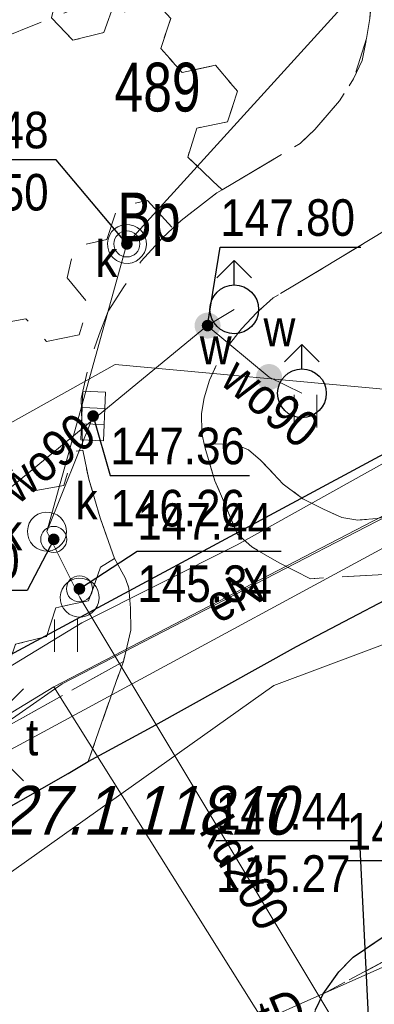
# Model space of a CAD drawing. Header units: metres. Extents: x 5548743 to 5556416, y 5707500 to 5714000.
# Tile 178 of 203: x 5554420 to 5554431, y 5710513 to 5710543. Entities that reach past the tile are written whole.
import ezdxf
from ezdxf.enums import TextEntityAlignment as Align

# ---------------------------------------------------------------- set-up
doc = ezdxf.new("R2010")
doc.units = ezdxf.units.M
doc.header["$MEASUREMENT"] = 0
for name, pattern in [('1.5_0.75', [2.25, 1.5, -0.75]), ('2.25_0.75', [3, 2.25, -0.75]), ('219-1000', [0])]:
    doc.linetypes.add(name, pattern=pattern)
doc.layers.get('0').update_dxf_attribs({"color": 2, "linetype": 'CONTINUOUS', "lineweight": 5})
for name, color, linetype in [('210-oznaczenie konturu użytku gruntowego', 7, 'CONTINUOUS'), ('211-numer działki ewidencyjnej', 7, 'CONTINUOUS'), ('218-kontur użytku gruntowego', 7, 'CONTINUOUS'), ('219-działka ewidencyjna', 7, 'CONTINUOUS'), ('chodnik', 7, 'CONTINUOUS'), ('hydrant', 7, 'CONTINUOUS'), ('jezdnia', 7, 'CONTINUOUS'), ('komora podziemna', 7, 'CONTINUOUS'), ('kratka ściekowa', 7, 'CONTINUOUS'), ('krawężnik', 7, 'CONTINUOUS'), ('latarnia', 7, 'CONTINUOUS'), ('przewód elektroenergetyczny niskiego napięcia', 7, 'CONTINUOUS'), ('przewód elektroenergetyczny podziemny', 7, 'CONTINUOUS'), ('przewód elektroenergetyczny podziemny - ob. projektowany', 7, 'CONTINUOUS'), ('przewód elektroenergetyczny podziemny-Atr1', 7, 'CONTINUOUS'), ('przewód gazowy', 7, 'CONTINUOUS'), ('przewód kanalizacyjny', 7, 'CONTINUOUS'), ('przewód kanalizacyjny-Atr1', 7, 'CONTINUOUS'), ('przewód telekomunikacyjny podziemny', 7, 'CONTINUOUS'), ('przewód telekomunikacyjny podziemny-Atr1', 7, 'CONTINUOUS'), ('przewód wodociągowy', 7, 'CONTINUOUS'), ('przewód wodociągowy-Atr1', 7, 'CONTINUOUS'), ('rzedna', 7, 'CONTINUOUS'), ('rzedna-Atr2', 7, 'CONTINUOUS'), ('rzedna-Atr3', 7, 'CONTINUOUS'), ('szafa telekomunikacyjna lub kontener-Atr17', 7, 'CONTINUOUS'), ('Szczegółowa osnowa geodezyjna pozioma-Atr103', 7, 'CONTINUOUS'), ('trawnik', 7, 'CONTINUOUS'), ('właz do komory lub kanału - okrągły', 7, 'CONTINUOUS'), ('właz do komory lub kanału - okrągły-Atr17', 7, 'CONTINUOUS'), ('zasuwa lub zawór', 7, 'CONTINUOUS'), ('zasuwa lub zawór-Atr17', 7, 'CONTINUOUS')]:
    doc.layers.add(name, color=color, linetype=linetype)
doc.styles.get("Standard").update_dxf_attribs({"font": 'Working1250', "width": 0.75})

# ---------------------------------------------------------------- blocks, each defined once
blk = doc.blocks.new('US22')
at = {"color": 0, "linetype": 'Continuous', "lineweight": 0}
blk.add_circle((0, 0), 0.4, dxfattribs=at)
blk = doc.blocks.new('PW01')
at = {"linetype": 'Continuous', "lineweight": 13}
h = blk.add_hatch(color=0, dxfattribs=at)
edge = h.paths.add_edge_path()
edge.add_arc((0, 0), 0.18, 0, 360)
blk = doc.blocks.new('US05')
at = {"color": 0, "linetype": 'Continuous', "lineweight": 13}
for p, q in [((-0.75, -0.35), (-0.75, 0.35)), ((-0.75, 0.35), (-0.25, 0.35)), ((-0.25, -0.35), (-0.25, 0.35)), ((-0.25, 0.35), (0.25, 0.35)), ((0.25, -0.35), (0.25, 0.35)), ((0.25, 0.35), (0.75, 0.35)), ((0.75, -0.35), (0.75, 0.35)), ((-0.75, -0.35), (-0.25, -0.35)), ((-0.25, -0.35), (0.25, -0.35)), ((0.25, -0.35), (0.75, -0.35))]:
    blk.add_line(p, q, dxfattribs=at)
blk = doc.blocks.new('SUWH')
at = {"color": 0, "linetype": 'Continuous'}
for p in [(-0.531, 0.969), (0, 0.75), (0.531, 0.969)]:
    blk.add_line(p, (0, 1.5), dxfattribs=at)
blk.add_circle((0, 0), 0.75, dxfattribs=at)
blk = doc.blocks.new('US25')
at = {"linetype": 'Continuous', "lineweight": 13}
h = blk.add_hatch(color=0, dxfattribs=at)
edge = h.paths.add_edge_path()
edge.add_arc((0, 0), 0.4, 0, 360)
blk = doc.blocks.new('TU04')
at = {"color": 0, "linetype": 'Continuous', "lineweight": 13}
for p, q in [((0, 0), (0, 1)), ((0.7, 0), (0.7, 1))]:
    blk.add_line(p, q, dxfattribs=at)
blk = doc.blocks.new('SUEP1')
at = {"color": 0, "linetype": 'Continuous'}
for p, q in [((7.5, 0), (5.25, 0.75)), ((22.5, 0), (20.25, 0.75)), ((0, 0), (7.5, 0)), ((7.5, 0), (5.25, -0.75)), ((7.5, 0), (22.5, 0)), ((22.5, 0), (20.25, -0.75))]:
    blk.add_line(p, q, dxfattribs=at)
blk = doc.blocks.new('SM01')
at = {"color": 0, "linetype": 'Continuous', "lineweight": 13}
for p, q in [((-0.848, 0.848), (-1.414, 1.414)), ((0.849, 0.848), (1.414, 1.414)), ((-0.848, -0.849), (-1.414, -1.414)), ((0.849, -0.849), (1.414, -1.414))]:
    blk.add_line(p, q, dxfattribs=at)
blk.add_circle((0, 0), 0.35, dxfattribs=at)

msp = doc.modelspace()

# ---------------------------------------------------------------- linework, layer by layer
at = {"layer": '218-kontur użytku gruntowego', "color": 70, "linetype": '1.5_0.75', "lineweight": 18, "flags": 128}
for points in [[(5554413.41, 5710519.89), (5554450.09, 5710539.61)], [(5554450.09, 5710539.61), (5554413.41, 5710519.89)]]:
    msp.add_lwpolyline(points, dxfattribs=at)
at = {"layer": '219-działka ewidencyjna', "color": 94, "linetype": '219-1000', "lineweight": 30, "flags": 128}
msp.add_lwpolyline([(5554450.09, 5710539.61), (5554413.41, 5710519.89)], dxfattribs=at)
at = {"layer": 'chodnik', "color": 252, "linetype": '1.5_0.75', "lineweight": 18, "flags": 128}
for points in [[(5554416.25, 5710523.69), (5554418.31, 5710521.08), (5554418.67, 5710522.47), (5554419.62, 5710522.66), (5554419.96, 5710523.65), (5554420.91, 5710523.88), (5554421.2, 5710524.77), (5554422.2, 5710524.98), (5554422.57, 5710526.02), (5554423, 5710526.28), (5554422.56, 5710527.53), (5554422.21, 5710528.72), (5554422.02, 5710529.61), (5554421.77, 5710529.57), (5554421.44, 5710528.53), (5554420.47, 5710528.35), (5554419.81, 5710529.04), (5554418.81, 5710528.84), (5554418.15, 5710529.53), (5554418.42, 5710530.5), (5554419.35, 5710530.72), (5554419.67, 5710531.68), (5554418.95, 5710532.49), (5554419.29, 5710533.47), (5554420.27, 5710533.65), (5554420.91, 5710532.95), (5554421.91, 5710533.16), (5554422.21, 5710534.11), (5554421.54, 5710534.91), (5554421.77, 5710535.86), (5554422.76, 5710536.09), (5554423.1, 5710537.09), (5554424.01, 5710537.29), (5554424.79, 5710536.43), (5554425.05, 5710536.67), (5554426.14, 5710537.52), (5554426.31, 5710537.61), (5554425.25, 5710538.62), (5554425.53, 5710539.51), (5554426.47, 5710539.7), (5554426.78, 5710540.65), (5554426.1, 5710541.44), (5554425.08, 5710541.22), (5554424.42, 5710541.96), (5554424.73, 5710542.88), (5554424.04, 5710543.64), (5554423.01, 5710543.39), (5554422.67, 5710542.45), (5554421.72, 5710542.21), (5554421.06, 5710542.9), (5554421.3, 5710543.86), (5554420.73, 5710544.48), (5554421.07, 5710545.43), (5554420.37, 5710546.19), (5554419.36, 5710545.95), (5554419.01, 5710544.97), (5554418.05, 5710544.73), (5554417.41, 5710545.45), (5554417.69, 5710546.4), (5554416.95, 5710547.19), (5554415.94, 5710546.93), (5554415.31, 5710547.69), (5554415.49, 5710548.3), (5554415.1, 5710548.81), (5554409.6, 5710545.62), (5554409.85, 5710545.29), (5554409.61, 5710544.58), (5554410.32, 5710543.84), (5554410.11, 5710542.98), (5554409.12, 5710542.67), (5554408.87, 5710541.88), (5554407.93, 5710541.56), (5554407.56, 5710540.65), (5554406.63, 5710540.37), (5554406.32, 5710539.35), (5554407.01, 5710538.56), (5554408, 5710538.75), (5554408.63, 5710538.15), (5554408.4, 5710537.11), (5554406.64, 5710536.67), (5554406.48, 5710536.28), (5554408.62, 5710533.5), (5554409.27, 5710533.64), (5554409.59, 5710534.56), (5554410.45, 5710534.8), (5554411.15, 5710534.11), (5554412.14, 5710534.31), (5554412.82, 5710533.65), (5554412.59, 5710532.68), (5554413.31, 5710531.94), (5554414.26, 5710532.12), (5554414.9, 5710531.46), (5554414.67, 5710530.56), (5554413.74, 5710530.3), (5554413.39, 5710529.31), (5554414.05, 5710528.59), (5554413.81, 5710527.68), (5554414.53, 5710526.85), (5554415.56, 5710527.04), (5554416.17, 5710526.44), (5554415.88, 5710525.47), (5554416.58, 5710524.67)], [(5554428.68, 5710510.32), (5554428.71, 5710509.3), (5554428.85, 5710508.67), (5554429.18, 5710508.02), (5554431.12, 5710505.17), (5554431.32, 5710505.12), (5554431.07, 5710506.29), (5554431.03, 5710507.25), (5554431.24, 5710508.44), (5554431.65, 5710509.37), (5554432.29, 5710510.32), (5554433.29, 5710511.27), (5554434, 5710511.81), (5554444.33, 5710517.21), (5554446.4, 5710513.15), (5554444.44, 5710509.96), (5554443.56, 5710510), (5554443.1, 5710510.82), (5554441.95, 5710510.8), (5554441.42, 5710509.98), (5554440.44, 5710509.96), (5554439.99, 5710509.05), (5554440.34, 5710508.14), (5554439.92, 5710507.26), (5554440.52, 5710506.42), (5554441.51, 5710506.3), (5554441.99, 5710505.52), (5554443.06, 5710505.47), (5554444.6, 5710506.4), (5554445.11, 5710507), (5554446.04, 5710505.19), (5554445.25, 5710505.1), (5554444.66, 5710504.35), (5554443.68, 5710504.28), (5554443.05, 5710503.38), (5554443.6, 5710502.46), (5554443.17, 5710501.64), (5554443.67, 5710500.76), (5554444.68, 5710500.67), (5554445.14, 5710499.85), (5554446.21, 5710499.93), (5554446.83, 5710500.71), (5554447.76, 5710500.74), (5554448.26, 5710501.67), (5554447.82, 5710502.52), (5554448.35, 5710503.32), (5554451.99, 5710503.2), (5554454.86, 5710499.22), (5554457.35, 5710501.07), (5554454.72, 5710504.86), (5554456.51, 5710508.06), (5554456.13, 5710508.89), (5554456.44, 5710509.78), (5554456.55, 5710509.97), (5554465.15, 5710514.6), (5554465.57, 5710513.75), (5554467.51, 5710514.73), (5554466.99, 5710515.66), (5554470.4, 5710517.43), (5554474.47, 5710517.35), (5554476.66, 5710520.72), (5554484.57, 5710525.04), (5554485.07, 5710524.1), (5554486.93, 5710525.13), (5554486.48, 5710526.01), (5554497.58, 5710531.99), (5554498.19, 5710531.86), (5554498.78, 5710531.64), (5554499.18, 5710531.28), (5554502.01, 5710533.41), (5554501.83, 5710533.8), (5554501.84, 5710534.12), (5554502.03, 5710534.42), (5554509.05, 5710539.4), (5554508.94, 5710540.48), (5554508.06, 5710540.87), (5554508.43, 5710541.64), (5554507.85, 5710542.54), (5554506.95, 5710542.6), (5554506.5, 5710543.63), (5554491.87, 5710538.69), (5554484.57, 5710536.26), (5554478.34, 5710534.15), (5554478.09, 5710534.93), (5554474.12, 5710533.41), (5554474.36, 5710532.77), (5554472.05, 5710531.84), (5554446.11, 5710521.62), (5554445.81, 5710522.28), (5554442.07, 5710520.41), (5554442.42, 5710519.81), (5554435.85, 5710516.32), (5554433.79, 5710515.24), (5554429.41, 5710512.9), (5554429.18, 5710512.41), (5554428.8, 5710511.3)], [(5554425.75, 5710529.8), (5554425.81, 5710529.6), (5554426.08, 5710528.67), (5554426.29, 5710528.2), (5554426.77, 5710527.04), (5554427.22, 5710526.64), (5554428.06, 5710526.15), (5554429.02, 5710525.66), (5554433.01, 5710525.89), (5554437.5, 5710528.21), (5554440.1, 5710529.43), (5554442.88, 5710530.78), (5554447.4, 5710532.83), (5554448.6, 5710533.68), (5554449.39, 5710534.73), (5554450.07, 5710535.93), (5554450.66, 5710537.42), (5554451.01, 5710538.73), (5554451.08, 5710540.23), (5554450.88, 5710541.78), (5554450.55, 5710542.97), (5554448.71, 5710541.81), (5554448.82, 5710540.79), (5554448.86, 5710539.7), (5554448.82, 5710538.89), (5554448.59, 5710538.09), (5554448.33, 5710537.37), (5554447.97, 5710536.56), (5554447.66, 5710536.04), (5554447.23, 5710535.45), (5554446.81, 5710535.06), (5554446.27, 5710534.72), (5554443.32, 5710533.38), (5554438.66, 5710531.16), (5554435.72, 5710529.81), (5554431.66, 5710527.63), (5554431.07, 5710527.51), (5554430.48, 5710527.46), (5554429.99, 5710527.54), (5554429.42, 5710527.8), (5554428.79, 5710528.12), (5554428.18, 5710528.57), (5554427.49, 5710529.3), (5554427.12, 5710529.62), (5554426.66, 5710529.81)], [(5554406.45, 5710512.23), (5554408.24, 5710510.92), (5554412.43, 5710514.29), (5554414.65, 5710515.66), (5554417.2, 5710517.18), (5554421.57, 5710519.67), (5554422.19, 5710520.04), (5554423.27, 5710523.12), (5554418.7, 5710520.56), (5554416.03, 5710519.11), (5554411.31, 5710516.24), (5554409.91, 5710515.28), (5554407.12, 5710512.93)]]:
    msp.add_lwpolyline(points, close=True, dxfattribs=at)
at = {"layer": 'jezdnia', "color": 252, "linetype": '2.25_0.75', "lineweight": 18, "flags": 128}
for points in [[(5554412.43, 5710514.29), (5554408.24, 5710510.92), (5554418.66, 5710508.44), (5554419.59, 5710509.15), (5554420.38, 5710509.5), (5554421.46, 5710509.6), (5554422.36, 5710509.47), (5554423.16, 5710509.24), (5554423.89, 5710508.85), (5554424.46, 5710508.45), (5554428.69, 5710502.64), (5554439.05, 5710488.34), (5554439.27, 5710487.75), (5554439.32, 5710487.1), (5554439.14, 5710486.55), (5554438.1, 5710485.76), (5554437.65, 5710485.71), (5554436.85, 5710485.85), (5554441.68, 5710479.01), (5554444.19, 5710480.86), (5554442.45, 5710483.36), (5554443.47, 5710484.11), (5554467.28, 5710501.44), (5554488.48, 5710516.77), (5554505.22, 5710528.95), (5554521.64, 5710540.81), (5554534.16, 5710549.88), (5554542.28, 5710555.84), (5554542.73, 5710556.08), (5554548.69, 5710558.31), (5554550.14, 5710558.79), (5554550.8, 5710559.03), (5554551.51, 5710559.12), (5554552.37, 5710559.08), (5554553.78, 5710558.9), (5554554.78, 5710558.61), (5554555.64, 5710558.2), (5554556.75, 5710557.41), (5554557.27, 5710556.62), (5554557.72, 5710555.64), (5554562.19, 5710557.43), (5554562.14, 5710560.52), (5554558, 5710570.33), (5554557.22, 5710570.54), (5554556.66, 5710571.02), (5554556.14, 5710571.5), (5554555.73, 5710572.18), (5554551.34, 5710570.77), (5554551.5, 5710569.95), (5554551.48, 5710569.22), (5554551.26, 5710568.27), (5554550.9, 5710567.4), (5554550.49, 5710566.63), (5554550, 5710565.93), (5554549.32, 5710565.24), (5554547.89, 5710564.5), (5554545.11, 5710563.32), (5554541.28, 5710561.94), (5554534.34, 5710559.41), (5554531.12, 5710560.98), (5554521.77, 5710557.63), (5554514.14, 5710555.67), (5554512.15, 5710552.94), (5554509.31, 5710551.99), (5554508.96, 5710551.99), (5554508.15, 5710552.25), (5554507.64, 5710552.54), (5554506.95, 5710553.08), (5554506.33, 5710553.74), (5554505.62, 5710554.6), (5554504.27, 5710557.08), (5554503.76, 5710559.81), (5554500.07, 5710560.85), (5554495.64, 5710558.86), (5554496.41, 5710557.66), (5554496.92, 5710556.29), (5554497.23, 5710555.1), (5554497.4, 5710553.9), (5554497.47, 5710552.1), (5554497.29, 5710550.89), (5554497.03, 5710549.78), (5554496.59, 5710548.91), (5554496.04, 5710547.96), (5554495.73, 5710547.56), (5554494.8, 5710547.25), (5554491.67, 5710548.63), (5554486.93, 5710547.1), (5554485.39, 5710546.56), (5554480.26, 5710544.86), (5554478.27, 5710541.32), (5554476.06, 5710540.6), (5554472.16, 5710539.33), (5554470.22, 5710538.71), (5554468.48, 5710538.32), (5554467.02, 5710538.21), (5554465.68, 5710538.2), (5554464.68, 5710538.33), (5554463.62, 5710538.55), (5554462.32, 5710538.98), (5554460.78, 5710539.89), (5554459.64, 5710540.79), (5554459.04, 5710541.45), (5554456.35, 5710545.55), (5554450.55, 5710542.97), (5554450.88, 5710541.78), (5554451.08, 5710540.23), (5554451.01, 5710538.73), (5554450.66, 5710537.42), (5554450.07, 5710535.93), (5554449.39, 5710534.73), (5554448.6, 5710533.68), (5554447.4, 5710532.83), (5554442.88, 5710530.78), (5554440.1, 5710529.43), (5554437.5, 5710528.21), (5554433.01, 5710525.89), (5554428.59, 5710523.58), (5554424.16, 5710521.11), (5554422.19, 5710520.04), (5554421.57, 5710519.67), (5554417.2, 5710517.18), (5554414.65, 5710515.66)], [(5554423.49, 5710524.76), (5554423.5, 5710524.08), (5554423.27, 5710523.12), (5554422.19, 5710520.04), (5554424.16, 5710521.11), (5554428.59, 5710523.58), (5554433.01, 5710525.89), (5554429.02, 5710525.66), (5554428.06, 5710526.15), (5554427.22, 5710526.64), (5554426.77, 5710527.04), (5554426.29, 5710528.2), (5554426.08, 5710528.67), (5554425.81, 5710529.6), (5554425.75, 5710529.8), (5554425.68, 5710530.16), (5554425.67, 5710530.74), (5554425.75, 5710531.22), (5554425.92, 5710531.76), (5554426.18, 5710532.33), (5554426.53, 5710532.87), (5554426.9, 5710533.34), (5554427.37, 5710533.84), (5554427.88, 5710534.29), (5554431.3, 5710536.35), (5554431.9, 5710536.68), (5554432.79, 5710537.03), (5554433.3, 5710537.11), (5554433.82, 5710537.08), (5554434.46, 5710536.98), (5554435.04, 5710536.81), (5554435.57, 5710536.62), (5554436.05, 5710536.38), (5554436.49, 5710536.06), (5554436.99, 5710535.62), (5554437.38, 5710535.1), (5554439.15, 5710532.63), (5554448.02, 5710538.58), (5554448.29, 5710538.82), (5554448.5, 5710539), (5554448.52, 5710539.31), (5554434.27, 5710560.71), (5554430.08, 5710557.92), (5554424.57, 5710554.26), (5554424.97, 5710553.64), (5554420.86, 5710550.76), (5554425.14, 5710544.32), (5554427.99, 5710546.27), (5554428.77, 5710546.5), (5554429.14, 5710546.49), (5554429.5, 5710546.43), (5554429.84, 5710546.27), (5554430.15, 5710546.04), (5554430.29, 5710545.76), (5554430.67, 5710544.85), (5554430.94, 5710543.91), (5554430.89, 5710543.59), (5554430.85, 5710542.88), (5554430.75, 5710542.26), (5554430.35, 5710541.02), (5554429.91, 5710540.35), (5554429.16, 5710539.47), (5554428.71, 5710539.04), (5554426.31, 5710537.61), (5554426.14, 5710537.52), (5554425.05, 5710536.67), (5554424.79, 5710536.43), (5554424.46, 5710536.13), (5554423.82, 5710535.42), (5554423.29, 5710534.63), (5554422.8, 5710533.88), (5554422.53, 5710533.17), (5554422.22, 5710532.26), (5554421.97, 5710531.2), (5554422.02, 5710529.61), (5554422.21, 5710528.72), (5554422.56, 5710527.53), (5554423, 5710526.28), (5554423.34, 5710525.67), (5554423.44, 5710525.37)], [(5554428.71, 5710509.3), (5554428.68, 5710510.32), (5554428.8, 5710511.3), (5554429.18, 5710512.41), (5554429.41, 5710512.9), (5554429.89, 5710513.58), (5554430.34, 5710514.03), (5554432.33, 5710515.38), (5554437.11, 5710517.92), (5554442.07, 5710520.41), (5554445.81, 5710522.28), (5554447.94, 5710523.14), (5554451.04, 5710524.57), (5554456.41, 5710526.65), (5554473.26, 5710533.11), (5554474.12, 5710533.41), (5554478.09, 5710534.93), (5554483.66, 5710536.94), (5554498.64, 5710542.03), (5554516.16, 5710548.01), (5554516.93, 5710548), (5554517.64, 5710547.84), (5554518.12, 5710547.63), (5554518.49, 5710547.33), (5554518.69, 5710546.82), (5554518.62, 5710546.31), (5554518.49, 5710545.68), (5554518.25, 5710545.11), (5554502.01, 5710533.41), (5554499.18, 5710531.28), (5554480.51, 5710517.72), (5554457.35, 5710501.07), (5554454.86, 5710499.22), (5554446.83, 5710493.37), (5554446.13, 5710492.94), (5554445.39, 5710492.65), (5554444.53, 5710492.46), (5554443.54, 5710492.36), (5554442.75, 5710492.37), (5554441.95, 5710492.65), (5554440.44, 5710493.3), (5554439.31, 5710494.14), (5554438.58, 5710494.97), (5554431.32, 5710505.12), (5554431.12, 5710505.17), (5554429.18, 5710508.02), (5554428.85, 5710508.67)]]:
    msp.add_lwpolyline(points, close=True, dxfattribs=at)
at = {"layer": 'komora podziemna', "color": 34, "linetype": 'Continuous', "lineweight": 18, "flags": 128}
for points in [[(5554423, 5710536.41), (5554423.1, 5710536.48), (5554423.22, 5710536.53), (5554423.34, 5710536.55), (5554423.47, 5710536.54), (5554423.59, 5710536.51), (5554423.7, 5710536.46), (5554423.8, 5710536.38), (5554423.88, 5710536.28), (5554423.94, 5710536.17), (5554423.97, 5710536.05), (5554423.98, 5710535.93), (5554423.96, 5710535.8), (5554423.92, 5710535.69), (5554423.85, 5710535.58), (5554423.76, 5710535.49), (5554423.66, 5710535.42), (5554423.54, 5710535.37), (5554423.42, 5710535.35), (5554423.29, 5710535.36), (5554423.17, 5710535.39), (5554423.06, 5710535.44), (5554422.96, 5710535.52), (5554422.88, 5710535.62), (5554422.82, 5710535.73), (5554422.79, 5710535.85), (5554422.78, 5710535.97), (5554422.8, 5710536.1), (5554422.84, 5710536.21), (5554422.91, 5710536.32)], [(5554421.24, 5710527.62), (5554421.34, 5710527.54), (5554421.42, 5710527.44), (5554421.48, 5710527.33), (5554421.51, 5710527.21), (5554421.52, 5710527.09), (5554421.5, 5710526.96), (5554421.46, 5710526.85), (5554421.39, 5710526.74), (5554421.3, 5710526.65), (5554421.2, 5710526.58), (5554421.08, 5710526.53), (5554420.96, 5710526.51), (5554420.83, 5710526.52), (5554420.71, 5710526.55), (5554420.6, 5710526.6), (5554420.5, 5710526.68), (5554420.42, 5710526.78), (5554420.36, 5710526.89), (5554420.33, 5710527.01), (5554420.32, 5710527.13), (5554420.34, 5710527.26), (5554420.38, 5710527.37), (5554420.45, 5710527.48), (5554420.54, 5710527.57), (5554420.64, 5710527.64), (5554420.76, 5710527.69), (5554420.88, 5710527.71), (5554421.01, 5710527.7), (5554421.13, 5710527.67)], [(5554421.51, 5710524.65), (5554421.43, 5710524.75), (5554421.37, 5710524.86), (5554421.34, 5710524.98), (5554421.33, 5710525.1), (5554421.35, 5710525.23), (5554421.39, 5710525.34), (5554421.46, 5710525.45), (5554421.55, 5710525.54), (5554421.65, 5710525.61), (5554421.77, 5710525.66), (5554421.89, 5710525.68), (5554422.02, 5710525.67), (5554422.14, 5710525.64), (5554422.25, 5710525.59), (5554422.35, 5710525.51), (5554422.43, 5710525.41), (5554422.49, 5710525.3), (5554422.52, 5710525.18), (5554422.53, 5710525.06), (5554422.51, 5710524.93), (5554422.47, 5710524.82), (5554422.4, 5710524.71), (5554422.31, 5710524.62), (5554422.21, 5710524.55), (5554422.09, 5710524.5), (5554421.97, 5710524.48), (5554421.84, 5710524.49), (5554421.72, 5710524.52), (5554421.61, 5710524.57)]]:
    msp.add_lwpolyline(points, close=True, dxfattribs=at)
at = {"layer": 'krawężnik', "color": 252, "linetype": 'Continuous', "lineweight": 25, "flags": 128}
for points in [[(5554408.24, 5710510.92), (5554412.43, 5710514.29), (5554414.65, 5710515.66), (5554417.2, 5710517.18), (5554421.57, 5710519.67), (5554422.19, 5710520.04), (5554424.16, 5710521.11), (5554428.59, 5710523.58), (5554433.01, 5710525.89), (5554437.5, 5710528.21), (5554440.1, 5710529.43), (5554442.88, 5710530.78), (5554447.4, 5710532.83), (5554448.6, 5710533.68), (5554449.39, 5710534.73), (5554450.07, 5710535.93), (5554450.66, 5710537.42), (5554451.01, 5710538.73), (5554451.08, 5710540.23), (5554450.88, 5710541.78), (5554450.55, 5710542.97)], [(5554429.18, 5710512.41), (5554429.41, 5710512.9), (5554429.89, 5710513.58), (5554430.34, 5710514.03), (5554432.33, 5710515.38), (5554437.11, 5710517.92), (5554442.07, 5710520.41), (5554445.81, 5710522.28), (5554447.94, 5710523.14), (5554451.04, 5710524.57), (5554456.41, 5710526.65), (5554473.26, 5710533.11)]]:
    msp.add_lwpolyline(points, dxfattribs=at)
at = {"layer": 'przewód elektroenergetyczny podziemny', "color": 1, "linetype": 'Continuous', "lineweight": 18, "flags": 128}
for points in [[(5554402.54, 5710535.66), (5554406.33, 5710530.51), (5554415.56, 5710519.51), (5554418.79, 5710520.86), (5554419.18, 5710520.89), (5554421.39, 5710522.43), (5554437.3, 5710530.65), (5554442.05, 5710532.83), (5554442.28, 5710533.22), (5554447.43, 5710536.26)], [(5554410.19, 5710525.08), (5554423.02, 5710532.24), (5554431.49, 5710531.47), (5554436.96, 5710534.44)]]:
    msp.add_lwpolyline(points, dxfattribs=at)
at = {"layer": 'przewód elektroenergetyczny podziemny - ob. projektowany', "color": 1, "linetype": '2.25_0.75', "lineweight": 18, "flags": 128}
msp.add_lwpolyline([(5554423.33, 5710543.07), (5554422.87, 5710543.61), (5554407.43, 5710537.46), (5554406.5, 5710536.2), (5554402.12, 5710535.99)], dxfattribs=at)
at = {"layer": 'przewód gazowy', "color": 40, "linetype": 'Continuous', "lineweight": 18, "flags": 128}
msp.add_lwpolyline([(5554458.63, 5710544.72), (5554458.1, 5710544.34), (5554451.6, 5710539.31), (5554451.16, 5710539.12), (5554449.01, 5710537.31), (5554447.71, 5710535.78), (5554439.6, 5710531.12), (5554415.09, 5710517.86), (5554410.42, 5710514.68), (5554410.59, 5710513.89), (5554417.1, 5710505.78)], dxfattribs=at)
msp.add_lwpolyline([(5554458.63, 5710544.72), (5554458.1, 5710544.34), (5554451.6, 5710539.31), (5554451.16, 5710539.12), (5554449.01, 5710537.31), (5554447.71, 5710535.78), (5554439.6, 5710531.12), (5554415.09, 5710517.86), (5554410.42, 5710514.68), (5554410.59, 5710513.89), (5554417.1, 5710505.78)], dxfattribs=at)
at = {"layer": 'przewód kanalizacyjny', "color": 34, "linetype": 'Continuous', "lineweight": 18, "flags": 128}
for points in [[(5554430.94, 5710510.08), (5554421.93, 5710525.08), (5554420.92, 5710527.11), (5554423.38, 5710535.95), (5554436.54, 5710550.44)], [(5554420.92, 5710527.11), (5554422.34, 5710530.66)]]:
    msp.add_lwpolyline(points, dxfattribs=at)
at = {"layer": 'przewód telekomunikacyjny podziemny', "color": 30, "linetype": 'Continuous', "lineweight": 18, "flags": 128}
for points in [[(5554451.62, 5710615.26), (5554451.25, 5710615.01), (5554445.5, 5710612.03), (5554439.88, 5710609.43), (5554431.8, 5710606.18), (5554420.5, 5710599.89), (5554413.04, 5710595.05), (5554418.43, 5710587.27), (5554421.85, 5710580.69), (5554423.62, 5710578.89), (5554425.07, 5710576.9), (5554428.95, 5710571.78), (5554432.09, 5710567.46), (5554439.67, 5710557.33), (5554446.17, 5710546.45), (5554449.55, 5710541.81), (5554450.74, 5710539.67), (5554440.28, 5710534.28), (5554434.87, 5710531.22), (5554426.77, 5710526.7), (5554421.99, 5710524.3), (5554412.76, 5710518.69), (5554409.67, 5710523.11), (5554408.89, 5710523.91)], [(5554374.01, 5710454.75), (5554369.95, 5710464.56), (5554368.86, 5710465.36), (5554380.31, 5710483.95), (5554389.55, 5710494.24), (5554395.67, 5710499.5), (5554427.9, 5710522.38), (5554455.78, 5710532.81), (5554483.92, 5710541.5), (5554524.38, 5710553.96), (5554539.21, 5710559.79), (5554555.97, 5710566.98), (5554585.2, 5710580.72), (5554598.19, 5710584.52), (5554607.28, 5710586.33), (5554615.01, 5710584.66), (5554643.84, 5710573.06)], [(5554417.46, 5710586.08), (5554417.53, 5710585.55), (5554429.97, 5710566), (5554432.27, 5710564.26), (5554445.48, 5710544.65), (5554445.62, 5710544.44), (5554445.73, 5710544.23), (5554449.01, 5710539.11), (5554441.92, 5710533.29), (5554441.76, 5710533.08), (5554441.56, 5710532.94), (5554421.13, 5710522.34)], [(5554421.13, 5710522.34), (5554419.39, 5710521.28), (5554419.01, 5710521.04), (5554415.54, 5710519.2), (5554411.77, 5710522.87), (5554411.34, 5710523.15), (5554406.82, 5710529.66), (5554402.62, 5710535)], [(5554421.13, 5710522.34), (5554431.67, 5710505.55), (5554435.87, 5710499.41), (5554436.57, 5710499.42), (5554436.69, 5710499.21), (5554437.33, 5710498.11), (5554442.19, 5710496.99), (5554448.08, 5710494.74), (5554450.27, 5710491.85)], [(5554374.01, 5710454.75), (5554382.04, 5710468.19), (5554389.21, 5710479.14), (5554397.08, 5710487.16), (5554402.37, 5710492.55), (5554420.79, 5710509.07), (5554435.86, 5710515.77)]]:
    msp.add_lwpolyline(points, dxfattribs=at)
at = {"layer": 'przewód wodociągowy', "color": 5, "linetype": 'Continuous', "lineweight": 18, "flags": 128}
for points in [[(5554426.68, 5710533.94), (5554425.86, 5710533.44), (5554415.76, 5710525.14)], [(5554428.76, 5710531.36), (5554427.75, 5710531.86), (5554425.88, 5710533.41)]]:
    msp.add_lwpolyline(points, dxfattribs=at)
at = {"layer": 'rzedna-Atr2', "color": 252, "flags": 128}
for points in [[(5554423.38, 5710535.95), (5554421.21, 5710538.54), (5554416.832, 5710538.54)], [(5554425.86, 5710533.44), (5554426.25, 5710535.85), (5554430.572, 5710535.85)], [(5554422.34, 5710530.66), (5554422.87, 5710528.83), (5554427.153, 5710528.83)], [(5554421.13, 5710526.87), (5554420.31, 5710525.3), (5554415.94, 5710525.3)], [(5554421.92, 5710525.35), (5554423.7, 5710526.51), (5554428.126, 5710526.51)], [(5554430.92, 5710509.93), (5554430.54, 5710517.6), (5554426.114, 5710517.6)], [(5554435.86, 5710515.77), (5554434.46, 5710516.99), (5554430.138, 5710516.99)]]:
    msp.add_lwpolyline(points, dxfattribs=at)
at = {"layer": 'trawnik', "color": 252, "linetype": '1.5_0.75', "lineweight": 18, "flags": 128}
for points in [[(5554434.27, 5710560.71), (5554448.52, 5710539.31), (5554448.5, 5710539), (5554448.29, 5710538.82), (5554448.02, 5710538.58), (5554439.15, 5710532.63), (5554437.38, 5710535.1), (5554436.99, 5710535.62), (5554436.49, 5710536.06), (5554436.05, 5710536.38), (5554435.57, 5710536.62), (5554435.04, 5710536.81), (5554434.46, 5710536.98), (5554433.82, 5710537.08), (5554433.3, 5710537.11), (5554432.79, 5710537.03), (5554431.9, 5710536.68), (5554431.3, 5710536.35), (5554427.88, 5710534.29), (5554427.37, 5710533.84), (5554426.9, 5710533.34), (5554426.53, 5710532.87), (5554426.18, 5710532.33), (5554425.92, 5710531.76), (5554425.75, 5710531.22), (5554425.67, 5710530.74), (5554425.68, 5710530.16), (5554425.75, 5710529.8), (5554426.66, 5710529.81), (5554427.12, 5710529.62), (5554427.49, 5710529.3), (5554428.18, 5710528.57), (5554428.79, 5710528.12), (5554429.42, 5710527.8), (5554429.99, 5710527.54), (5554430.48, 5710527.46), (5554431.07, 5710527.51), (5554431.66, 5710527.63), (5554435.72, 5710529.81), (5554438.66, 5710531.16), (5554443.32, 5710533.38), (5554446.27, 5710534.72), (5554446.81, 5710535.06), (5554447.23, 5710535.45), (5554447.66, 5710536.04), (5554447.97, 5710536.56), (5554448.33, 5710537.37), (5554448.59, 5710538.09), (5554448.82, 5710538.89), (5554448.86, 5710539.7), (5554448.82, 5710540.79), (5554448.71, 5710541.81), (5554442.92, 5710550.53), (5554438.15, 5710557.6), (5554435.47, 5710561.55)], [(5554425.14, 5710544.32), (5554420.86, 5710550.76), (5554424.97, 5710553.64), (5554424.57, 5710554.26), (5554415.1, 5710548.81), (5554415.49, 5710548.3), (5554415.31, 5710547.69), (5554415.94, 5710546.93), (5554416.95, 5710547.19), (5554417.69, 5710546.4), (5554417.41, 5710545.45), (5554418.05, 5710544.73), (5554419.01, 5710544.97), (5554419.36, 5710545.95), (5554420.37, 5710546.19), (5554421.07, 5710545.43), (5554420.73, 5710544.48), (5554421.3, 5710543.86), (5554421.06, 5710542.9), (5554421.72, 5710542.21), (5554422.67, 5710542.45), (5554423.01, 5710543.39), (5554424.04, 5710543.64), (5554424.73, 5710542.88), (5554424.42, 5710541.96), (5554425.08, 5710541.22), (5554426.1, 5710541.44), (5554426.78, 5710540.65), (5554426.47, 5710539.7), (5554425.53, 5710539.51), (5554425.25, 5710538.62), (5554426.31, 5710537.61), (5554428.71, 5710539.04), (5554429.16, 5710539.47), (5554429.91, 5710540.35), (5554430.35, 5710541.02), (5554430.61, 5710541.59), (5554430.75, 5710542.26), (5554430.85, 5710542.88), (5554430.89, 5710543.59), (5554430.94, 5710543.91), (5554430.67, 5710544.85), (5554430.29, 5710545.76), (5554430.15, 5710546.04), (5554429.84, 5710546.27), (5554429.5, 5710546.43), (5554429.14, 5710546.49), (5554428.77, 5710546.5), (5554427.99, 5710546.27)], [(5554418.31, 5710521.08), (5554418.7, 5710520.56), (5554423.27, 5710523.12), (5554423.5, 5710524.08), (5554423.49, 5710524.76), (5554423.44, 5710525.37), (5554423.34, 5710525.67), (5554423, 5710526.28), (5554422.57, 5710526.02), (5554422.2, 5710524.98), (5554421.2, 5710524.77), (5554420.91, 5710523.88), (5554419.96, 5710523.65), (5554419.62, 5710522.66), (5554418.67, 5710522.47)], [(5554442.07, 5710520.41), (5554437.11, 5710517.92), (5554432.33, 5710515.38), (5554430.34, 5710514.03), (5554429.89, 5710513.58), (5554429.41, 5710512.9), (5554433.79, 5710515.24), (5554435.85, 5710516.32), (5554442.42, 5710519.81)]]:
    msp.add_lwpolyline(points, close=True, dxfattribs=at)

# ---------------------------------------------------------------- block references
at = {"layer": 'hydrant', "color": 5, "linetype": 'Continuous', "lineweight": 18}
for p in [(5554426.68, 5710533.94), (5554428.76, 5710531.36)]:
    msp.add_blockref('SUWH', p, dxfattribs=at)
at = {"layer": 'kratka ściekowa', "color": 34, "linetype": 'Continuous', "lineweight": 18, "rotation": 87.72700000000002}
msp.add_blockref('US05', (5554422.34, 5710530.66), dxfattribs=at)
at = {"layer": 'latarnia', "color": 252, "linetype": 'Continuous', "lineweight": 18}
msp.add_blockref('SM01', (5554418.79, 5710520.86), dxfattribs=at)
at = {"layer": 'przewód elektroenergetyczny niskiego napięcia', "color": 1, "linetype": 'Continuous', "lineweight": 18, "rotation": 307}
msp.add_blockref('SUEP1', (5554409.56, 5710524.2), dxfattribs=at)
at = {"layer": 'rzedna', "color": 252, "linetype": 'Continuous', "lineweight": 18}
for p in [(5554423.38, 5710535.95), (5554422.34, 5710530.66), (5554421.13, 5710526.87), (5554421.92, 5710525.35)]:
    msp.add_blockref('PW01', p, dxfattribs=at)
at = {"layer": 'rzedna', "color": 5, "linetype": 'Continuous', "lineweight": 18}
msp.add_blockref('PW01', (5554425.86, 5710533.44), dxfattribs=at)
at = {"layer": 'trawnik', "color": 252, "linetype": 'Continuous', "lineweight": 18}
for p in [(5554428.519, 5710530.309), (5554421.159, 5710523.409)]:
    msp.add_blockref('TU04', p, dxfattribs=at)
at = {"layer": 'właz do komory lub kanału - okrągły', "color": 252, "linetype": 'Continuous', "lineweight": 18}
for p in [(5554423.38, 5710535.95), (5554421.13, 5710526.87), (5554421.92, 5710525.35)]:
    msp.add_blockref('US22', p, dxfattribs=at)
at = {"layer": 'zasuwa lub zawór', "color": 5, "linetype": 'Continuous', "lineweight": 18}
for p in [(5554425.86, 5710533.44), (5554427.75, 5710531.86)]:
    msp.add_blockref('US25', p, dxfattribs=at)

# ---------------------------------------------------------------- texts
at = {"layer": '210-oznaczenie konturu użytku gruntowego', "color": 70, "linetype": 'Continuous', "lineweight": 18, "width": 0.79}
msp.add_text('Bp', height=1.5, dxfattribs=at).set_placement((5554423.09, 5710536.03))
at = {"layer": '211-numer działki ewidencyjnej', "color": 94, "linetype": 'Continuous', "lineweight": 30, "width": 0.79}
msp.add_text('489', height=1.5, dxfattribs=at).set_placement((5554423, 5710540.02))
at = {"layer": 'przewód elektroenergetyczny podziemny-Atr1', "color": 1, "width": 0.9}
msp.add_text('eN', height=1.125, rotation=27.323, dxfattribs=at).set_placement((5554425.9, 5710524.76), align=Align.MIDDLE_LEFT)
at = {"layer": 'przewód kanalizacyjny-Atr1', "color": 34, "width": 0.9}
msp.add_text('kd200', height=1.125, rotation=300.991, dxfattribs=at).set_placement((5554426.06, 5710518.2), align=Align.MIDDLE_LEFT)
at = {"layer": 'przewód telekomunikacyjny podziemny-Atr1', "color": 30, "width": 0.9}
msp.add_text('tD', height=1.125, rotation=22.646, dxfattribs=at).set_placement((5554427.52, 5710512.07), align=Align.MIDDLE_LEFT)
at = {"layer": 'przewód wodociągowy-Atr1', "color": 5, "width": 0.9}
msp.add_text('wo90', height=1.125, rotation=320.345, dxfattribs=at).set_placement((5554426.92, 5710532.54), align=Align.TOP_LEFT)
msp.add_text('wo90', height=1.125, rotation=39.414, dxfattribs=at).set_placement((5554420.91, 5710529.37), align=Align.MIDDLE_CENTER)
at = {"layer": 'rzedna-Atr2', "color": 252, "width": 0.9}
for s, p in [('147.48', (5554416.832, 5710538.551)), ('147.36', (5554422.87, 5710528.841)), ('147.44', (5554423.7, 5710526.521)), ('147.40', (5554415.94, 5710525.311)), ('147.44', (5554426.114, 5710517.611))]:
    msp.add_text(s, height=1.125, dxfattribs=at).set_placement(p, align=Align.BOTTOM_LEFT)
at = {"layer": 'rzedna-Atr2', "color": 5, "width": 0.9}
msp.add_text('147.80', height=1.125, dxfattribs=at).set_placement((5554426.25, 5710535.861), align=Align.BOTTOM_LEFT)
at = {"layer": 'rzedna-Atr2', "color": 30, "width": 0.9}
msp.add_text('147.70', height=1.125, dxfattribs=at).set_placement((5554430.138, 5710517.001), align=Align.BOTTOM_LEFT)
at = {"layer": 'rzedna-Atr3', "color": 252, "width": 0.9}
for s, p in [('145.50', (5554416.832, 5710536.639)), ('146.26', (5554422.87, 5710526.929)), ('145.34', (5554423.7, 5710524.609)), ('145.27', (5554426.114, 5710515.699))]:
    msp.add_text(s, height=1.125, dxfattribs=at).set_placement(p, align=Align.BOTTOM_LEFT)
at = {"layer": 'szafa telekomunikacyjna lub kontener-Atr17', "color": 30, "width": 0.9}
msp.add_text('t', height=1.125, dxfattribs=at).set_placement((5554420.28, 5710520.23))
at = {"layer": 'Szczegółowa osnowa geodezyjna pozioma-Atr103', "color": 252, "oblique": 15, "width": 0.9}
msp.add_text('5.158.27.1.11810', height=1.5, dxfattribs=at).set_placement((5554414.487, 5710517.343), align=Align.BOTTOM_LEFT)
at = {"layer": 'właz do komory lub kanału - okrągły-Atr17', "color": 252, "width": 0.9}
for p in [(5554422.41, 5710534.93), (5554421.8, 5710527.49), (5554419.49, 5710526.53)]:
    msp.add_text('k', height=1.125, dxfattribs=at).set_placement(p)
at = {"layer": 'zasuwa lub zawór-Atr17', "color": 5, "width": 0.9}
msp.add_text('w', height=1.125, dxfattribs=at).set_placement((5554427.58, 5710532.8))
msp.add_text('w', height=1.125, dxfattribs=at).set_placement((5554426.11, 5710532.81), align=Align.MIDDLE_CENTER)

doc.saveas('drawing.dxf')
